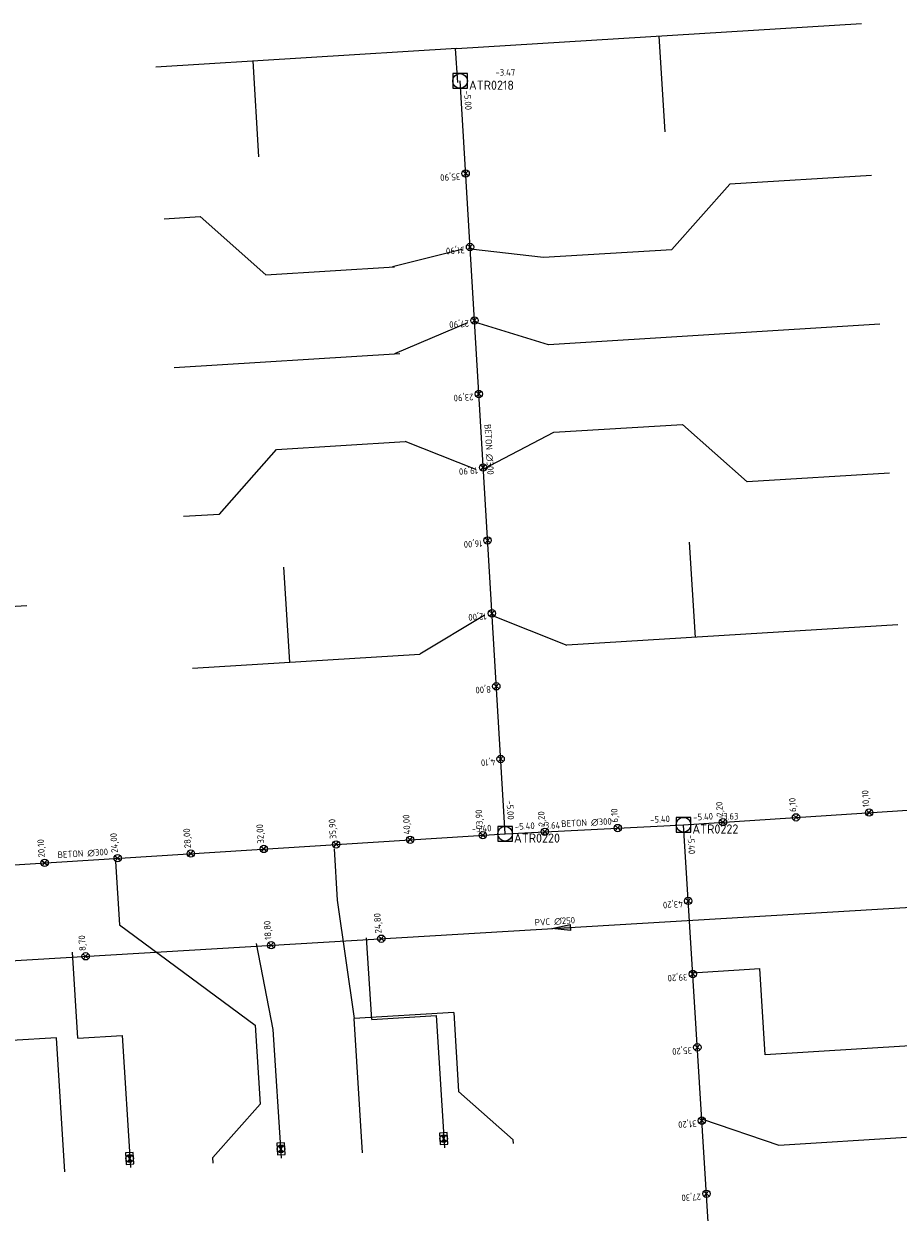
# Model space of a CAD drawing. Header units: metres. Extents: x 162232 to 162755, y 502539 to 502988.
# Tile 20 of 64: x 162414 to 162461, y 502635 to 502700. Entities that reach past the tile are written whole.
import ezdxf

# ---------------------------------------------------------------- set-up
doc = ezdxf.new("R2010")
doc.units = ezdxf.units.M
doc.header["$LTSCALE"] = 0.001
for name, color, linetype, lineweight in [('B-WE-RI-HWA_BOB-T18', 150, 'Continuous', 0), ('B-WE-RI-HWA_HUISAANSLUITING_PVC_125-G', 150, 'Continuous', 13), ('B-WE-RI-HWA_HULPSTUK_INLAAT-S', 150, 'Continuous', 13), ('B-WE-RI-HWA_HULPSTUK_INLAAT-T18', 150, 'Continuous', 0), ('B-WE-RI-HWA_MATERIAAL-T18', 150, 'Continuous', 0), ('B-WE-RI-HWA_PUTDEKSELHOOGTE-T18', 150, 'Continuous', 0), ('B-WE-RI-HWA_PUTNUMMER-T25', 150, 'Continuous', 0), ('B-WE-RI-HWA_RIOOLPUT_INSPECTIEPUT-S', 150, 'Continuous', 13), ('B-WE-RI-HWA_TRANSPORTLEIDING_BETON_300-G', 150, 'Continuous', 13), ('B-WE-RI-VWA_HUISAANSLUITING_PVC_125-G', 20, 'Continuous', 13), ('B-WE-RI-VWA_HULPSTUK_INLAAT-S', 20, 'Continuous', 13), ('B-WE-RI-VWA_HULPSTUK_INLAAT-T18', 20, 'Continuous', 0), ('B-WE-RI-VWA_HULPSTUK_ONTSTOPPINGSSTUK-S', 20, 'Continuous', 13), ('B-WE-RI-VWA_MATERIAAL-T18', 20, 'Continuous', 0), ('B-WE-RI-VWA_STROOMRICHTING-S', 20, 'Continuous', 13), ('B-WE-RI-VWA_TRANSPORTLEIDING_PVC_250-G', 20, 'Continuous', 13), ('Default', 7, 'Continuous', 0)]:
    doc.layers.add(name, color=color, linetype=linetype, lineweight=lineweight)
doc.styles.add('NLCS-ISO', font='NLCS-ISO.ttf')

# ---------------------------------------------------------------- blocks, each defined once
blk = doc.blocks.new('SRI-STROOMRICHTING-SO')
at = {"layer": 'Default', "linetype": 'Continuous'}
blk.add_hatch(color=256, dxfattribs=at).paths.add_polyline_path([(-0.0025, 0.00083), (-0.0025, -0.00083), (0.0025, 0)])
at = {"flags": 128}
blk.add_lwpolyline([(0.0025, 0), (-0.0025, -0.00083), (-0.0025, 0.00083), (0.0025, 0)], dxfattribs=at)
blk = doc.blocks.new('B-SRI-PUT_HWA-SO')
at = {"flags": 128}
blk.add_lwpolyline([(-0.002, -0.002), (0.002, -0.002), (0.002, 0.002), (-0.002, 0.002), (-0.002, -0.002)], dxfattribs=at)
blk.add_circle((0, 0), 0.002)
blk = doc.blocks.new('SRI-HULP_INLAAT-SO')
for p, q in [((-0.00071, 0.00071), (0.00071, -0.00071)), ((-0.00071, -0.00071), (0.00071, 0.00071))]:
    blk.add_line(p, q)
blk.add_circle((0, 0), 0.001)
blk = doc.blocks.new('SRI-HULP_ONTSTOP-SO')
at = {"layer": 'Default', "linetype": 'Continuous'}
h = blk.add_hatch(color=256, dxfattribs=at)
edge = h.paths.add_edge_path()
edge.add_arc((0, 0), 0.00105, 146.3099, 180)
edge.add_arc((0, 0), 0.00105, -180, -146.3099)
edge.add_line((-0.00087, -0.00058), (0, 0))
edge.add_line((0, 0), (-0.00087, 0.00058))
h = blk.add_hatch(color=256, dxfattribs=at)
edge = h.paths.add_edge_path()
edge.add_line((0, 0), (0.00087, -0.00058))
edge.add_arc((0, 0), 0.00105, -33.6901, 0)
edge.add_arc((0, 0), 0.00105, 0, 33.6901)
edge.add_line((0.00087, 0.00058), (0, 0))
for p, q in [((0.00087, 0.00058), (-0.00087, -0.00058)), ((-0.00087, 0.00058), (0.00087, -0.00058))]:
    blk.add_line(p, q)
at = {"flags": 128}
blk.add_lwpolyline([(-0.00158, -0.00105), (0.00157, -0.00105), (0.00157, 0.00105), (-0.00158, 0.00105), (-0.00158, -0.00105)], dxfattribs=at)
blk.add_circle((0, 0), 0.00105)

msp = doc.modelspace()

# ---------------------------------------------------------------- linework, layer by layer
at = {"layer": 'B-WE-RI-HWA_HUISAANSLUITING_PVC_125-G', "flags": 128}
for points in [[(162459.328, 502699.958), (162437.31, 502698.6)], [(162448.317, 502699.279), (162448.638, 502694.082)], [(162420.972, 502697.616), (162437.309, 502698.624)], [(162437.247, 502698.62), (162437.362, 502696.762)], [(162426.235, 502697.941), (162426.557, 502692.729)], [(162459.877, 502691.718), (162452.169, 502691.242)], [(162452.169, 502691.242), (162449.022, 502687.693)], [(162421.426, 502689.364), (162423.373, 502689.484)], [(162423.373, 502689.484), (162426.951, 502686.321)], [(162437.678, 502687.709), (162433.838, 502686.744)], [(162438.076, 502687.73), (162442.035, 502687.273)], [(162442.035, 502687.273), (162449.022, 502687.693)], [(162426.951, 502686.321), (162433.937, 502686.751)], [(162437.905, 502683.716), (162433.948, 502682.021)], [(162442.321, 502682.519), (162438.304, 502683.737)], [(162460.316, 502683.629), (162442.321, 502682.519)], [(162421.971, 502681.282), (162434.228, 502682.038)], [(162442.606, 502677.769), (162449.593, 502678.189)], [(162453.112, 502675.069), (162449.593, 502678.189)], [(162438.758, 502675.76), (162442.606, 502677.769)], [(162427.535, 502676.828), (162434.523, 502677.258)], [(162438.36, 502675.739), (162434.523, 502677.258)], [(162424.431, 502673.318), (162427.535, 502676.828)], [(162460.856, 502675.547), (162453.112, 502675.069)], [(162422.465, 502673.197), (162424.431, 502673.318)], [(162450.297, 502666.619), (162449.978, 502671.791)], [(162428.247, 502665.278), (162427.929, 502670.431)], [(162438.812, 502667.802), (162435.323, 502665.714)], [(162439.21, 502667.822), (162443.303, 502666.187)], [(162461.305, 502667.298), (162443.303, 502666.187)], [(162422.969, 502664.952), (162435.323, 502665.714)], [(162430.657, 502655.137), (162430.823, 502652.34), (162431.744, 502645.903)], [(162418.778, 502654.434), (162418.99, 502651.001)], [(162418.99, 502651.001), (162426.376, 502645.553)], [(162450.126, 502648.4), (162453.804, 502648.627)], [(162454.093, 502643.941), (162453.804, 502648.627)], [(162437.165, 502646.237), (162431.744, 502645.903)], [(162432.194, 502638.608), (162431.744, 502645.903)], [(162437.165, 502646.237), (162437.429, 502641.947)], [(162426.376, 502645.553), (162426.64, 502641.262)], [(162415.577, 502644.868), (162410.659, 502644.565)], [(162416.026, 502637.585), (162415.577, 502644.868)], [(162472.474, 502645.075), (162454.093, 502643.941)], [(162440.397, 502639.323), (162437.429, 502641.947)], [(162424.07, 502638.355), (162426.64, 502641.262)], [(162450.68, 502640.439), (162454.836, 502639.037)], [(162454.836, 502639.037), (162461.777, 502639.466)], [(162440.409, 502639.128), (162440.397, 502639.323)], [(162424.089, 502638.046), (162424.07, 502638.355)]]:
    msp.add_lwpolyline(points, dxfattribs=at)
at = {"layer": 'B-WE-RI-HWA_TRANSPORTLEIDING_BETON_300-G', "flags": 128}
for points in [[(162439.955, 502655.948), (162437.507, 502696.853)], [(162449.652, 502656.441), (162508.635, 502660.292)], [(162439.955, 502655.948), (162449.652, 502656.441)], [(162452.587, 502609.174), (162449.652, 502656.441)], [(162394.904, 502653.11), (162439.955, 502655.948)]]:
    msp.add_lwpolyline(points, dxfattribs=at)
at = {"layer": 'B-WE-RI-VWA_HUISAANSLUITING_PVC_125-G', "flags": 128}
for points in [[(162408.971, 502668.059), (162413.962, 502668.353)], [(162426.431, 502649.995), (162427.334, 502645.314)], [(162432.705, 502645.854), (162432.424, 502650.287)], [(162416.738, 502644.843), (162416.443, 502649.508)], [(162432.705, 502645.854), (162436.203, 502646.076)], [(162436.203, 502646.076), (162436.659, 502638.891)], [(162427.334, 502645.314), (162427.776, 502638.328)], [(162416.738, 502644.843), (162419.138, 502644.995)], [(162419.138, 502644.995), (162419.593, 502637.81)]]:
    msp.add_lwpolyline(points, dxfattribs=at)
at = {"layer": 'B-WE-RI-VWA_TRANSPORTLEIDING_PVC_250-G', "flags": 128}
msp.add_lwpolyline([(162408.468, 502648.774), (162477.531, 502652.883)], dxfattribs=at)

# ---------------------------------------------------------------- block references
at = {"layer": 'B-WE-RI-HWA_HULPSTUK_INLAAT-S', "linetype": 'Continuous', "lineweight": 0}
for p, xscale, yscale, rotation in [((162437.808, 502691.822), 200, 200, 93.42483750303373), ((162438.047, 502687.829), 200, 200, 93.42483750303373), ((162438.286, 502683.836), 200, 200, 93.42483750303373), ((162438.525, 502679.843), 200, 200, 93.42483750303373), ((162438.764, 502675.851), 200, 200, 93.42483750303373), ((162439.001, 502671.888), 200, 200, 93.42483750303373), ((162439.238, 502667.925), 200, 200, 93.42483750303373), ((162439.475, 502663.962), 200, 200, 93.42483750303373), ((162439.712, 502660.009), 200, 200, 93.42483750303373), ((162455.769, 502656.84), 200, 200, 3.735539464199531), ((162459.741, 502657.1), 200, 200, 3.735539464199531), ((162442.112, 502656.058), 200, 200, 2.910438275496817), ((162446.077, 502656.259), 200, 200, 2.910438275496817), ((162451.797, 502656.581), 200, 200, 3.735539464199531), ((162430.773, 502655.37), 200, 200, 3.604600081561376), ((162434.795, 502655.623), 200, 200, 3.604600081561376), ((162438.747, 502655.872), 200, 200, 3.604600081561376), ((162422.869, 502654.872), 200, 200, 3.604600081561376), ((162426.841, 502655.122), 200, 200, 3.604600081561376), ((162414.924, 502654.371), 200, 200, 3.604600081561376), ((162418.896, 502654.621), 200, 200, 3.604600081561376), ((162449.909, 502652.299), 200.0000000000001, 200.0000000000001, 93.5531657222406), ((162450.156, 502648.327), 200.0000000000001, 200.0000000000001, 93.5531657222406), ((162450.403, 502644.344), 200.0000000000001, 200.0000000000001, 93.5531657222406), ((162450.65, 502640.362), 200.0000000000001, 200.0000000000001, 93.5531657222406), ((162450.897, 502636.39), 200.0000000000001, 200.0000000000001, 93.5531657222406)]:
    msp.add_blockref('SRI-HULP_INLAAT-SO', p, dxfattribs=dict(at, xscale=xscale, yscale=yscale, rotation=rotation))
at = {"layer": 'B-WE-RI-HWA_RIOOLPUT_INSPECTIEPUT-S', "linetype": 'Continuous', "lineweight": 0, "xscale": 200, "yscale": 200}
for p in [(162437.507, 502696.853), (162449.652, 502656.441), (162439.955, 502655.948)]:
    msp.add_blockref('B-SRI-PUT_HWA-SO', p, dxfattribs=at)
at = {"layer": 'B-WE-RI-VWA_HULPSTUK_INLAAT-S', "linetype": 'Continuous', "lineweight": 0, "xscale": 200, "yscale": 200, "rotation": 3.404878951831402}
for p in [(162433.224, 502650.247), (162427.235, 502649.891), (162417.153, 502649.291)]:
    msp.add_blockref('SRI-HULP_INLAAT-SO', p, dxfattribs=at)
at = {"layer": 'B-WE-RI-VWA_HULPSTUK_ONTSTOPPINGSSTUK-S', "linetype": 'Continuous', "lineweight": 0, "xscale": 200, "yscale": 200}
for p, rotation in [((162436.615, 502639.387), 273.624284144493), ((162427.768, 502638.827), 273.624284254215), ((162419.55, 502638.307), 273.624284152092)]:
    msp.add_blockref('SRI-HULP_ONTSTOP-SO', p, dxfattribs=dict(at, rotation=rotation))
at = {"layer": 'B-WE-RI-VWA_STROOMRICHTING-S', "linetype": 'Continuous', "lineweight": 0, "xscale": 200, "yscale": 200, "rotation": 183.4048789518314}
msp.add_blockref('SRI-STROOMRICHTING-SO', (162443, 502650.829), dxfattribs=at)

# ---------------------------------------------------------------- texts
at = {"layer": 'B-WE-RI-HWA_BOB-T18', "linetype": 'Continuous', "lineweight": 0, "char_height": 0.36, "attachment_point": 7, "line_spacing_factor": 0.8, "style": 'NLCS-ISO'}
for s, insert, rotation in [('{\\C256;-5.00}', (162437.721, 502696.315), 273.42484), ('{\\C256;-5.00}', (162440.028, 502657.756), 273.42484), ('{\\C256;-5.40}', (162447.845, 502656.531), 2.91044), ('{\\C256;-5.40}', (162450.189, 502656.658), 3.73554), ('{\\C256;-5.40}', (162438.147, 502656.016), 3.6046), ('{\\C256;-5.40}', (162440.495, 502656.157), 2.91044), ('{\\C256;-5.40}', (162449.867, 502655.903), 273.55317)]:
    msp.add_mtext(s, dxfattribs=dict(at, insert=insert, rotation=rotation))
at = {"layer": 'B-WE-RI-HWA_HULPSTUK_INLAAT-T18', "linetype": 'Continuous', "lineweight": 0, "char_height": 0.36, "attachment_point": 7, "line_spacing_factor": 0.8, "style": 'NLCS-ISO'}
for s, insert, rotation in [('{\\C256;35,90}', (162437.502, 502691.923), 183.42484), ('{\\C256;31,90}', (162437.74, 502687.93), 183.42484), ('{\\C256;27,90}', (162437.979, 502683.937), 183.42484), ('{\\C256;23,90}', (162438.218, 502679.944), 183.42484), ('{\\C256;19,90}', (162438.457, 502675.951), 183.42484), ('{\\C256;16,00}', (162438.695, 502671.988), 183.42484), ('{\\C256;12,00}', (162438.932, 502668.025), 183.42484), ('{\\C256;8,00}', (162439.169, 502664.063), 183.42484), ('{\\C256;4,10}', (162439.405, 502660.11), 183.42484), ('{\\C256;10,10}', (162459.84, 502657.407), 93.73554), ('{\\C256;6,10}', (162446.181, 502656.565), 92.91044), ('{\\C256;2,20}', (162451.896, 502656.888), 93.73554), ('{\\C256;6,10}', (162455.868, 502657.147), 93.73554), ('{\\C256;35,90}', (162430.873, 502655.676), 93.6046), ('{\\C256;40,00}', (162434.895, 502655.93), 93.6046), ('{\\C256;43,90}', (162438.847, 502656.179), 93.6046), ('{\\C256;2,20}', (162442.216, 502656.363), 92.91044), ('{\\C256;28,00}', (162422.968, 502655.179), 93.6046), ('{\\C256;32,00}', (162426.94, 502655.429), 93.6046), ('{\\C256;20,10}', (162415.024, 502654.678), 93.6046), ('{\\C256;24,00}', (162418.996, 502654.928), 93.6046), ('{\\C256;43,20}', (162449.602, 502652.399), 183.55317), ('{\\C256;39,20}', (162449.849, 502648.427), 183.55317), ('{\\C256;35,20}', (162450.096, 502644.444), 183.55317), ('{\\C256;31,20}', (162450.344, 502640.462), 183.55317), ('{\\C256;27,30}', (162450.59, 502636.49), 183.55317)]:
    msp.add_mtext(s, dxfattribs=dict(at, insert=insert, rotation=rotation))
at = {"layer": 'B-WE-RI-HWA_MATERIAAL-T18', "linetype": 'Continuous', "lineweight": 0, "char_height": 0.36, "attachment_point": 8, "line_spacing_factor": 0.8, "style": 'NLCS-ISO'}
for insert, rotation in [((162438.887, 502676.819), 273.42484), ((162444.386, 502656.355), 2.91044), ((162417.011, 502654.684), 3.6046)]:
    msp.add_mtext('{\\C256;BETON ∅300}', dxfattribs=dict(at, insert=insert, rotation=rotation))
at = {"layer": 'B-WE-RI-HWA_PUTDEKSELHOOGTE-T18', "linetype": 'Continuous', "lineweight": 0, "char_height": 0.36, "attachment_point": 7, "line_spacing_factor": 0.8, "style": 'NLCS-ISO'}
for s, insert in [('{\\C256;-3.47}', (162439.427, 502697.134)), ('{\\C256;-3.63}', (162451.572, 502656.722)), ('{\\C256;-3.64}', (162441.875, 502656.229))]:
    msp.add_mtext(s, dxfattribs=dict(at, insert=insert))
at = {"layer": 'B-WE-RI-HWA_PUTNUMMER-T25', "linetype": 'Continuous', "lineweight": 0, "char_height": 0.5, "attachment_point": 7, "line_spacing_factor": 0.8, "style": 'NLCS-ISO'}
for s, insert in [('{\\C256;ATR0218}', (162437.987, 502696.368)), ('{\\C256;ATR0222}', (162450.132, 502655.956)), ('{\\C256;ATR0220}', (162440.435, 502655.463))]:
    msp.add_mtext(s, dxfattribs=dict(at, insert=insert))
at = {"layer": 'B-WE-RI-VWA_HULPSTUK_INLAAT-T18', "linetype": 'Continuous', "lineweight": 0, "char_height": 0.36, "attachment_point": 7, "rotation": 93.40488, "line_spacing_factor": 0.8, "style": 'NLCS-ISO'}
for s, insert in [('{\\C256;24,80}', (162433.325, 502650.553)), ('{\\C256;18,80}', (162427.336, 502650.197)), ('{\\C256;8,70}', (162417.253, 502649.597))]:
    msp.add_mtext(s, dxfattribs=dict(at, insert=insert))
at = {"layer": 'B-WE-RI-VWA_MATERIAAL-T18', "linetype": 'Continuous', "lineweight": 0, "insert": (162442.671, 502650.99), "char_height": 0.36, "attachment_point": 8, "rotation": 3.40488, "line_spacing_factor": 0.8, "style": 'NLCS-ISO'}
msp.add_mtext('{\\C256;PVC ∅250}', dxfattribs=at)

doc.saveas('drawing.dxf')
